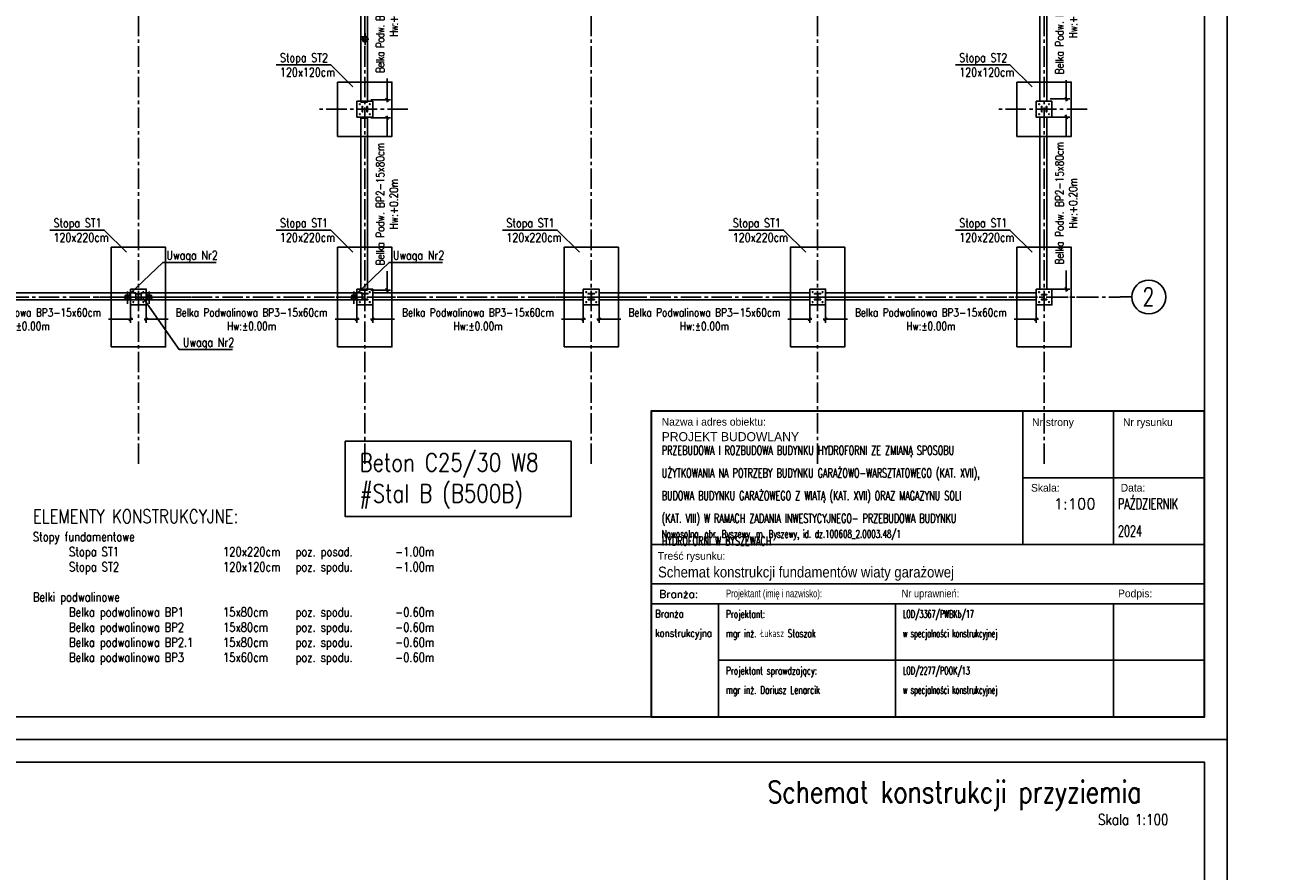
# Model space of a CAD drawing. Extents: x 335493 to 843864, y -123011 to -21739.
# Tile 19 of 28: x 455342 to 482860, y -61868 to -43178. Entities that reach past the tile are written whole.
import ezdxf
from ezdxf.enums import TextEntityAlignment as Align

# ---------------------------------------------------------------- set-up
doc = ezdxf.new("R2010")
doc.units = 0
doc.header["$LTSCALE"] = 600
doc.header["$MEASUREMENT"] = 0
doc.header["$PDMODE"] = 1
doc.linetypes.add('CENTER2', pattern=[1.125, 0.75, -0.125, 0.125, -0.125])
doc.linetypes.add('PRZERYWANA', pattern=[0.282222, 0.141111, -0.141111])
doc.layers.get('0').update_dxf_attribs({"linetype": 'CONTINUOUS'})
doc.layers.get('Defpoints').update_dxf_attribs({"linetype": 'CONTINUOUS'})
for name, color, linetype in [('11 - opisy TXT2', 4, 'CONTINUOUS'), ('111 - opisy TXT3', 2, 'CONTINUOUS'), ('2 - linie odniesienia opisy', 8, 'CONTINUOUS'), ('33 - linia 2', 3, 'CONTINUOUS'), ('333 - linia 3', 5, 'CONTINUOUS'), ('44 - osie 2', 6, 'CENTER2'), ('555 - cienka przerywana 3', 1, 'PRZERYWANA')]:
    doc.layers.add(name, color=color, linetype=linetype)
doc.layers.add('CKREWIZJA', color=1, linetype='CONTINUOUS', lineweight=50)
doc.styles.add('ROMANS', font='romans.shx')
doc.styles.add('TXT2', font='simplex.shx', dxfattribs={"width": 0.8, "height": 180})
doc.styles.add('TXT5', font='simplex.shx', dxfattribs={"width": 0.8, "height": 120})
doc.dimstyles.new('R1 - centymetry', dxfattribs={"dimtxt": 180, "dimasz": 70, "dimexe": 75, "dimexo": 75, "dimgap": 1.5, "dimtad": 0, "dimdec": 0, "dimlfac": 0.1, "dimzin": 0, "dimdsep": 46, "dimtxsty": 'TXT2', "dimblk1": 'OBLIQUE', "dimblk2": 'OBLIQUE', "dimsah": 1, "dimcen": -3, "dimdle": 50, "dimclrt": 4, "dimadec": 0, "dimazin": 0, "dimtfac": 0.75, "dimtdec": 0, "dimtix": 1, "dimtmove": 2, "dimatfit": 3, "dimldrblk": 'OBLIQUE', "dimfxl": 400, "dimfxlon": 1, "dimtvp": 0.75, "dimtolj": 1, "dimtzin": 0, "dimarcsym": 0})

# ---------------------------------------------------------------- blocks, each defined once
blk = doc.blocks.new('pozycja')
at = {"layer": '111 - opisy TXT3', "linetype": 'Continuous'}
blk.add_circle((63.2, -0.2), 37.4, dxfattribs=at)
at = {"layer": '2 - linie odniesienia opisy', "linetype": 'Continuous'}
blk.add_line((0, 0), (25.8, 0), dxfattribs=at)
at = {"layer": '111 - opisy TXT3', "linetype": 'Continuous', "style": 'TXT2', "width": 0.75}
blk.add_attdef('NR', text='', height=40, dxfattribs=at).set_placement((62.6, -19.8), align=Align.CENTER)
blk = doc.blocks.new('A$C654D60AD')
at = {"layer": '44 - osie 2'}
for p, q in [((10000, 3164), (10000, -16244)), ((15000, 3164), (15000, -16244)), ((20000, 3164), (20000, -16244)), ((25000, 3164), (25000, -16244)), ((30000, 3164), (30000, -16244))]:
    blk.add_line(p, q, dxfattribs=at)
blk.add_lwpolyline([(-3670, -12500), (31680, -12500)], dxfattribs=at)
at = {"layer": '2 - linie odniesienia opisy', "xscale": 10, "yscale": 10, "zscale": 10}
blk.add_blockref('pozycja', (31680, -12496), dxfattribs=at).add_auto_attribs({'NR': '2'})
blk = doc.blocks.new('A$C19D47AF8')
at = {"layer": '33 - linia 2'}
for points in [[(14940, -8410), (14940, -8290), (14951, -8290), (14951, -8334.75, 0.41421356), (14963, -8346.75), (15037, -8346.75, 0.41421356), (15049, -8334.75), (15049, -8290), (15060, -8290), (15060, -8410), (15049, -8410), (15049, -8365.25, 0.41421356), (15037, -8353.25), (14963, -8353.25, 0.41421356), (14951, -8365.25), (14951, -8410)], [(29940, -8410), (29940, -8290), (29951, -8290), (29951, -8334.75, 0.41421356), (29963, -8346.75), (30037, -8346.75, 0.41421356), (30049, -8334.75), (30049, -8290), (30060, -8290), (30060, -8410), (30049, -8410), (30049, -8365.25, 0.41421356), (30037, -8353.25), (29963, -8353.25, 0.41421356), (29951, -8365.25), (29951, -8410)], [(9930, -12420), (10070, -12420), (10070, -12432), (10015.5, -12432, 0.41421356), (10003.5, -12444), (10003.5, -12536, 0.41421356), (10015.5, -12548), (10070, -12548), (10070, -12560), (9930, -12560), (9930, -12548), (9984.5, -12548, 0.41421356), (9996.5, -12536), (9996.5, -12444, 0.41421356), (9984.5, -12432), (9930, -12432)], [(14930, -12420), (15070, -12420), (15070, -12432), (15015.5, -12432, 0.41421356), (15003.5, -12444), (15003.5, -12536, 0.41421356), (15015.5, -12548), (15070, -12548), (15070, -12560), (14930, -12560), (14930, -12548), (14984.5, -12548, 0.41421356), (14996.5, -12536), (14996.5, -12444, 0.41421356), (14984.5, -12432), (14930, -12432)], [(19930, -12420), (20070, -12420), (20070, -12432), (20015.5, -12432, 0.41421356), (20003.5, -12444), (20003.5, -12536, 0.41421356), (20015.5, -12548), (20070, -12548), (20070, -12560), (19930, -12560), (19930, -12548), (19984.5, -12548, 0.41421356), (19996.5, -12536), (19996.5, -12444, 0.41421356), (19984.5, -12432), (19930, -12432)], [(24930, -12420), (25070, -12420), (25070, -12432), (25015.5, -12432, 0.41421356), (25003.5, -12444), (25003.5, -12536, 0.41421356), (25015.5, -12548), (25070, -12548), (25070, -12560), (24930, -12560), (24930, -12548), (24984.5, -12548, 0.41421356), (24996.5, -12536), (24996.5, -12444, 0.41421356), (24984.5, -12432), (24930, -12432)], [(29940, -12440), (30060, -12440), (30060, -12451), (30015.25, -12451, 0.41421356), (30003.25, -12463), (30003.25, -12537, 0.41421356), (30015.25, -12549), (30060, -12549), (30060, -12560), (29940, -12560), (29940, -12549), (29984.75, -12549, 0.41421356), (29996.75, -12537), (29996.75, -12463, 0.41421356), (29984.75, -12451), (29940, -12451)]]:
    blk.add_lwpolyline(points, format="xyb", close=True, dxfattribs=at)
blk = doc.blocks.new('_OBLIQUE')
at = {"color": 0, "linetype": 'ByBlock'}
blk.add_line((-0.5, -0.5), (0.5, 0.5), dxfattribs=at)
blk = doc.blocks.new('*D71')
at = {"layer": '2 - linie odniesienia opisy', "color": 0, "lineweight": -2, "transparency": 16777216}
for p, q in [((478338, -40964), (478338, -41428)), ((477982, -41014), (478413, -41014)), ((478338, -44864), (478338, -44400)), ((477982, -44814), (478413, -44814))]:
    blk.add_line(p, q, dxfattribs=at)
at = {"layer": 'Defpoints', "color": 0, "transparency": 16777216}
for p in [(477907, -41014), (478338, -41014), (477907, -44814)]:
    blk.add_point(p, dxfattribs=at)
at = {"layer": '2 - linie odniesienia opisy', "color": 0, "lineweight": -2, "transparency": 16777216, "xscale": 70, "yscale": 70, "zscale": 70}
for p, rotation in [((478338, -41014), 90), ((478338, -44814), 270)]:
    blk.add_blockref('_OBLIQUE', p, dxfattribs=dict(at, rotation=rotation))
at = {"layer": '2 - linie odniesienia opisy', "color": 4, "transparency": 16777216, "insert": (478338, -42914), "char_height": 180, "attachment_point": 5, "rotation": 90, "style": 'TXT2'}
blk.add_mtext('\\A1;Belka Podw. BP2-15x80cm\\PHw:+0.20m', dxfattribs=at)
blk = doc.blocks.new('*D72')
at = {"layer": '2 - linie odniesienia opisy', "color": 0, "lineweight": -2, "transparency": 16777216}
for p, q in [((477982, -45214), (478413, -45214)), ((478338, -45164), (478338, -45628)), ((478338, -49064), (478338, -48600)), ((477982, -49014), (478413, -49014))]:
    blk.add_line(p, q, dxfattribs=at)
at = {"layer": 'Defpoints', "color": 0, "transparency": 16777216}
for p in [(477907, -45214), (478338, -45214), (477907, -49014)]:
    blk.add_point(p, dxfattribs=at)
at = {"layer": '2 - linie odniesienia opisy', "color": 0, "lineweight": -2, "transparency": 16777216, "xscale": 70, "yscale": 70, "zscale": 70}
for p, rotation in [((478338, -45214), 90), ((478338, -49014), 270)]:
    blk.add_blockref('_OBLIQUE', p, dxfattribs=dict(at, rotation=rotation))
at = {"layer": '2 - linie odniesienia opisy', "color": 4, "transparency": 16777216, "insert": (478338, -47114), "char_height": 180, "attachment_point": 5, "rotation": 90, "style": 'TXT2'}
blk.add_mtext('\\A1;Belka Podw. BP2-15x80cm\\PHw:+0.20m', dxfattribs=at)
blk = doc.blocks.new('*D76')
at = {"layer": '2 - linie odniesienia opisy', "color": 0, "lineweight": -2, "transparency": 16777216}
for p, q in [((453022, -49324), (453022, -49755)), ((457672, -49324), (457672, -49755)), ((452972, -49680), (453504, -49680)), ((457722, -49680), (457190, -49680))]:
    blk.add_line(p, q, dxfattribs=at)
at = {"layer": 'Defpoints', "color": 0, "transparency": 16777216}
for p in [(453022, -49249), (457672, -49249), (457672, -49680)]:
    blk.add_point(p, dxfattribs=at)
at = {"layer": '2 - linie odniesienia opisy', "color": 0, "lineweight": -2, "transparency": 16777216, "xscale": 70, "yscale": 70, "zscale": 70, "rotation": 180}
blk.add_blockref('_OBLIQUE', (453022, -49680), dxfattribs=at)
at = {"layer": '2 - linie odniesienia opisy', "color": 0, "lineweight": -2, "transparency": 16777216, "xscale": 70, "yscale": 70, "zscale": 70}
blk.add_blockref('_OBLIQUE', (457672, -49680), dxfattribs=at)
at = {"layer": '2 - linie odniesienia opisy', "color": 4, "transparency": 16777216, "insert": (455347, -49680), "char_height": 180, "attachment_point": 5, "style": 'TXT2'}
blk.add_mtext('\\A1;Belka Podwalinowa BP3-15x60cm\\PHw:%%P0.00m', dxfattribs=at)
blk = doc.blocks.new('*D77')
at = {"layer": '2 - linie odniesienia opisy', "color": 0, "lineweight": -2, "transparency": 16777216}
for p, q in [((458022, -49324), (458022, -49755)), ((462672, -49324), (462672, -49755)), ((457972, -49680), (458504, -49680)), ((462722, -49680), (462190, -49680))]:
    blk.add_line(p, q, dxfattribs=at)
at = {"layer": 'Defpoints', "color": 0, "transparency": 16777216}
for p in [(458022, -49249), (462672, -49249), (462672, -49680)]:
    blk.add_point(p, dxfattribs=at)
at = {"layer": '2 - linie odniesienia opisy', "color": 0, "lineweight": -2, "transparency": 16777216, "xscale": 70, "yscale": 70, "zscale": 70, "rotation": 180}
blk.add_blockref('_OBLIQUE', (458022, -49680), dxfattribs=at)
at = {"layer": '2 - linie odniesienia opisy', "color": 0, "lineweight": -2, "transparency": 16777216, "xscale": 70, "yscale": 70, "zscale": 70}
blk.add_blockref('_OBLIQUE', (462672, -49680), dxfattribs=at)
at = {"layer": '2 - linie odniesienia opisy', "color": 4, "transparency": 16777216, "insert": (460347, -49680), "char_height": 180, "attachment_point": 5, "style": 'TXT2'}
blk.add_mtext('\\A1;Belka Podwalinowa BP3-15x60cm\\PHw:%%P0.00m', dxfattribs=at)
blk = doc.blocks.new('*D78')
at = {"layer": '2 - linie odniesienia opisy', "color": 0, "lineweight": -2, "transparency": 16777216}
for p, q in [((463022, -49324), (463022, -49755)), ((467672, -49324), (467672, -49755)), ((462972, -49680), (463504, -49680)), ((467722, -49680), (467190, -49680))]:
    blk.add_line(p, q, dxfattribs=at)
at = {"layer": 'Defpoints', "color": 0, "transparency": 16777216}
for p in [(463022, -49249), (467672, -49249), (467672, -49680)]:
    blk.add_point(p, dxfattribs=at)
at = {"layer": '2 - linie odniesienia opisy', "color": 0, "lineweight": -2, "transparency": 16777216, "xscale": 70, "yscale": 70, "zscale": 70, "rotation": 180}
blk.add_blockref('_OBLIQUE', (463022, -49680), dxfattribs=at)
at = {"layer": '2 - linie odniesienia opisy', "color": 0, "lineweight": -2, "transparency": 16777216, "xscale": 70, "yscale": 70, "zscale": 70}
blk.add_blockref('_OBLIQUE', (467672, -49680), dxfattribs=at)
at = {"layer": '2 - linie odniesienia opisy', "color": 4, "transparency": 16777216, "insert": (465347, -49680), "char_height": 180, "attachment_point": 5, "style": 'TXT2'}
blk.add_mtext('\\A1;Belka Podwalinowa BP3-15x60cm\\PHw:%%P0.00m', dxfattribs=at)
blk = doc.blocks.new('*D79')
at = {"layer": '2 - linie odniesienia opisy', "color": 0, "lineweight": -2, "transparency": 16777216}
for p, q in [((468022, -49324), (468022, -49755)), ((472672, -49324), (472672, -49755)), ((467972, -49680), (468504, -49680)), ((472722, -49680), (472190, -49680))]:
    blk.add_line(p, q, dxfattribs=at)
at = {"layer": 'Defpoints', "color": 0, "transparency": 16777216}
for p in [(468022, -49249), (472672, -49249), (472672, -49680)]:
    blk.add_point(p, dxfattribs=at)
at = {"layer": '2 - linie odniesienia opisy', "color": 0, "lineweight": -2, "transparency": 16777216, "xscale": 70, "yscale": 70, "zscale": 70, "rotation": 180}
blk.add_blockref('_OBLIQUE', (468022, -49680), dxfattribs=at)
at = {"layer": '2 - linie odniesienia opisy', "color": 0, "lineweight": -2, "transparency": 16777216, "xscale": 70, "yscale": 70, "zscale": 70}
blk.add_blockref('_OBLIQUE', (472672, -49680), dxfattribs=at)
at = {"layer": '2 - linie odniesienia opisy', "color": 4, "transparency": 16777216, "insert": (470347, -49680), "char_height": 180, "attachment_point": 5, "style": 'TXT2'}
blk.add_mtext('\\A1;Belka Podwalinowa BP3-15x60cm\\PHw:%%P0.00m', dxfattribs=at)
blk = doc.blocks.new('*D80')
at = {"layer": '2 - linie odniesienia opisy', "color": 0, "lineweight": -2, "transparency": 16777216}
for p, q in [((473022, -49324), (473022, -49755)), ((477672, -49324), (477672, -49755)), ((472972, -49680), (473504, -49680)), ((477722, -49680), (477190, -49680))]:
    blk.add_line(p, q, dxfattribs=at)
at = {"layer": 'Defpoints', "color": 0, "transparency": 16777216}
for p in [(473022, -49249), (477672, -49249), (477672, -49680)]:
    blk.add_point(p, dxfattribs=at)
at = {"layer": '2 - linie odniesienia opisy', "color": 0, "lineweight": -2, "transparency": 16777216, "xscale": 70, "yscale": 70, "zscale": 70, "rotation": 180}
blk.add_blockref('_OBLIQUE', (473022, -49680), dxfattribs=at)
at = {"layer": '2 - linie odniesienia opisy', "color": 0, "lineweight": -2, "transparency": 16777216, "xscale": 70, "yscale": 70, "zscale": 70}
blk.add_blockref('_OBLIQUE', (477672, -49680), dxfattribs=at)
at = {"layer": '2 - linie odniesienia opisy', "color": 4, "transparency": 16777216, "insert": (475347, -49680), "char_height": 180, "attachment_point": 5, "style": 'TXT2'}
blk.add_mtext('\\A1;Belka Podwalinowa BP3-15x60cm\\PHw:%%P0.00m', dxfattribs=at)
blk = doc.blocks.new('*D82')
at = {"layer": '2 - linie odniesienia opisy', "color": 0, "lineweight": -2, "transparency": 16777216}
for p, q in [((463338, -40984), (463338, -41509)), ((462982, -41034), (463413, -41034)), ((463338, -44884), (463338, -44360)), ((462982, -44834), (463413, -44834))]:
    blk.add_line(p, q, dxfattribs=at)
at = {"layer": 'Defpoints', "color": 0, "transparency": 16777216}
for p in [(462907, -41034), (463338, -41034), (462907, -44834)]:
    blk.add_point(p, dxfattribs=at)
at = {"layer": '2 - linie odniesienia opisy', "color": 0, "lineweight": -2, "transparency": 16777216, "xscale": 70, "yscale": 70, "zscale": 70}
for p, rotation in [((463338, -41034), 90), ((463338, -44834), 270)]:
    blk.add_blockref('_OBLIQUE', p, dxfattribs=dict(at, rotation=rotation))
at = {"layer": '2 - linie odniesienia opisy', "color": 4, "transparency": 16777216, "insert": (463338, -42934), "char_height": 180, "attachment_point": 5, "rotation": 90, "style": 'TXT2'}
blk.add_mtext('\\A1;{\\T0.9;Belka Podw. BP2.1-15x80cm\\PHw:+0.20m}', dxfattribs=at)
blk = doc.blocks.new('*D83')
at = {"layer": '2 - linie odniesienia opisy', "color": 0, "lineweight": -2, "transparency": 16777216}
for p, q in [((462982, -45234), (463413, -45234)), ((463338, -45184), (463338, -45648)), ((463338, -49084), (463338, -48620)), ((462982, -49034), (463413, -49034))]:
    blk.add_line(p, q, dxfattribs=at)
at = {"layer": 'Defpoints', "color": 0, "transparency": 16777216}
for p in [(462907, -45234), (463338, -45234), (462907, -49034)]:
    blk.add_point(p, dxfattribs=at)
at = {"layer": '2 - linie odniesienia opisy', "color": 0, "lineweight": -2, "transparency": 16777216, "xscale": 70, "yscale": 70, "zscale": 70}
for p, rotation in [((463338, -45234), 90), ((463338, -49034), 270)]:
    blk.add_blockref('_OBLIQUE', p, dxfattribs=dict(at, rotation=rotation))
at = {"layer": '2 - linie odniesienia opisy', "color": 4, "transparency": 16777216, "insert": (463338, -47134), "char_height": 180, "attachment_point": 5, "rotation": 90, "style": 'TXT2'}
blk.add_mtext('\\A1;Belka Podw. BP2-15x80cm\\PHw:+0.20m', dxfattribs=at)
blk = doc.blocks.new('A$C6EA636DA')
at = {"layer": '33 - linia 2'}
for points in [[(50, 41), (50, -41, -0.414214), (41, -50), (-41, -50, -0.414214), (-50, -41), (-50, 41, -0.414214), (-41, 50), (41, 50, -0.414214)], [(45, 41), (45, -41, -0.414214), (41, -45), (-41, -45, -0.414214), (-45, -41), (-45, 41, -0.414214), (-41, 45), (41, 45, -0.414214)]]:
    blk.add_lwpolyline(points, format="xyb", close=True, dxfattribs=at)
at = {"layer": '44 - osie 2'}
for points in [[(81, 0), (-92, 0)], [(0, -137), (0, 132)]]:
    blk.add_lwpolyline(points, dxfattribs=at)

msp = doc.modelspace()

# ---------------------------------------------------------------- linework, layer by layer
for p, q in [((477376.2, -51708.3), (477376.2, -54653.9)), ((479383.7, -51708.3), (479383.7, -54653.9)), ((469171.8, -54653.9), (481391.2, -54653.9)), ((469171.8, -55526.7), (481391.2, -55526.7)), ((469171.8, -55963.1), (481391.2, -55963.1)), ((469171.8, -55963.1), (481391.2, -55963.1)), ((470655.6, -58463.1), (470655.6, -55963.1)), ((474568.7, -58463.1), (474568.7, -55963.1)), ((479383.7, -58463.1), (479383.7, -55963.1)), ((470655.6, -57213.1), (481391.2, -57213.1))]:
    msp.add_line(p, q)
at = {"lineweight": 30}
msp.add_lwpolyline([(469171.8, -58463.1), (481391.2, -58463.1), (481391.2, -51708.3), (469171.8, -51708.3)], close=True, dxfattribs=at)
msp.add_lwpolyline([(481391.2, -53181.1), (477376.2, -53181.1)])
at = {"layer": '111 - opisy TXT3'}
for points in [[(442391.2, -58463.1), (481391.2, -58463.1), (481391.2, -29763.1), (442391.2, -29763.1)], [(442391.2, -88163.1), (481391.2, -88163.1), (481391.2, -59463.1), (442391.2, -59463.1)]]:
    msp.add_lwpolyline(points, close=True, dxfattribs=at)
at = {"layer": '2 - linie odniesienia opisy'}
for points in [[(439891.2, -58963.1), (481891.2, -58963.1), (481891.2, -29263.1), (439891.2, -29263.1)], [(462417.3, -52375), (467407.2, -52375), (467407.2, -54036.9), (462417.3, -54036.9)], [(439891.2, -88663.1), (481891.2, -88663.1), (481891.2, -58963.1), (439891.2, -58963.1)]]:
    msp.add_lwpolyline(points, close=True, dxfattribs=at)
for points in [[(462586.1, -44546.8), (462094.2, -44058.8), (460889.1, -44058.8)], [(477586.1, -44546.8), (477094.2, -44058.8), (475889.1, -44058.8)], [(457586.1, -48196.8), (457094.2, -47708.8), (455889.1, -47708.8)], [(462586.1, -48196.8), (462094.2, -47708.8), (460889.1, -47708.8)], [(467586.1, -48196.8), (467094.2, -47708.8), (465889.1, -47708.8)], [(472586.1, -48196.8), (472094.2, -47708.8), (470889.1, -47708.8)], [(477586.1, -48196.8), (477094.2, -47708.8), (475889.1, -47708.8)], [(457668.6, -49113.9), (458384.1, -48422.5), (459562.1, -48422.5)], [(462668.6, -49113.9), (463384.1, -48422.5), (464562.1, -48422.5)], [(457939.2, -49189.4), (458746.4, -50345.5), (459924.3, -50345.5)]]:
    msp.add_lwpolyline(points, dxfattribs=at)
at = {"layer": '33 - linia 2'}
for points in [[(462246.9, -44439.4), (463446.9, -44439.4), (463446.9, -45639.4), (462246.9, -45639.4)], [(477246.9, -44439.4), (478446.9, -44439.4), (478446.9, -45639.4), (477246.9, -45639.4)], [(462671.9, -44864.4), (463021.9, -44864.4), (463021.9, -45214.4), (462671.9, -45214.4)], [(477671.9, -44864.4), (478021.9, -44864.4), (478021.9, -45214.4), (477671.9, -45214.4)], [(457246.9, -50289.4), (458446.9, -50289.4), (458446.9, -48089.4), (457246.9, -48089.4)], [(462246.9, -50289.4), (463446.9, -50289.4), (463446.9, -48089.4), (462246.9, -48089.4)], [(467246.9, -50289.4), (468446.9, -50289.4), (468446.9, -48089.4), (467246.9, -48089.4)], [(472246.9, -50289.4), (473446.9, -50289.4), (473446.9, -48089.4), (472246.9, -48089.4)], [(477246.9, -50289.4), (478446.9, -50289.4), (478446.9, -48089.4), (477246.9, -48089.4)], [(457671.9, -49014.4), (458021.9, -49014.4), (458021.9, -49364.4), (457671.9, -49364.4)], [(462671.9, -49014.4), (463021.9, -49014.4), (463021.9, -49364.4), (462671.9, -49364.4)], [(467671.9, -49014.4), (468021.9, -49014.4), (468021.9, -49364.4), (467671.9, -49364.4)], [(472671.9, -49014.4), (473021.9, -49014.4), (473021.9, -49364.4), (472671.9, -49364.4)], [(477671.9, -49014.4), (478021.9, -49014.4), (478021.9, -49364.4), (477671.9, -49364.4)]]:
    msp.add_lwpolyline(points, close=True, dxfattribs=at)
for centre in [(462736.9, -44929.4), (462956.9, -44929.4), (477736.9, -44929.4), (477956.9, -44929.4), (462736.9, -45149.4), (462956.9, -45149.4), (477736.9, -45149.4), (477956.9, -45149.4), (457736.9, -49079.4), (457956.9, -49079.4), (462736.9, -49079.4), (462956.9, -49079.4), (467736.9, -49079.4), (467956.9, -49079.4), (472736.9, -49079.4), (472956.9, -49079.4), (477736.9, -49079.4), (477956.9, -49079.4), (457736.9, -49299.4), (457956.9, -49299.4), (462736.9, -49299.4), (462956.9, -49299.4), (467736.9, -49299.4), (467956.9, -49299.4), (472736.9, -49299.4), (472956.9, -49299.4), (477736.9, -49299.4), (477956.9, -49299.4)]:
    msp.add_circle(centre, 9, dxfattribs=at)
at = {"layer": '333 - linia 3'}
for points in [[(462756.9, -44884.4), (462906.9, -44884.4), (462906.9, -41034.4), (462756.9, -41034.4)], [(477756.9, -44864.4), (477906.9, -44864.4), (477906.9, -41014.4), (477756.9, -41014.4)], [(462756.9, -49034.4), (462906.9, -49034.4), (462906.9, -45234.4), (462756.9, -45234.4)], [(477756.9, -49014.4), (477906.9, -49014.4), (477906.9, -45214.4), (477756.9, -45214.4)], [(453021.9, -49099.4), (453021.9, -49249.4), (457671.9, -49249.4), (457671.9, -49099.4)], [(457789.1, -49249.4), (457658, -49249.4), (457658, -49099.4), (457789.1, -49099.4)], [(458037.8, -49249.4), (457906.7, -49249.4), (457906.7, -49099.4), (458037.8, -49099.4)], [(458021.9, -49099.4), (458021.9, -49249.4), (462671.9, -49249.4), (462671.9, -49099.4)], [(462790.1, -49249.4), (462659, -49249.4), (462659, -49099.4), (462790.1, -49099.4)], [(463021.9, -49099.4), (463021.9, -49249.4), (467671.9, -49249.4), (467671.9, -49099.4)], [(468021.9, -49099.4), (468021.9, -49249.4), (472671.9, -49249.4), (472671.9, -49099.4)], [(473021.9, -49099.4), (473021.9, -49249.4), (477671.9, -49249.4), (477671.9, -49099.4)]]:
    msp.add_lwpolyline(points, close=True, dxfattribs=at)
msp.add_lwpolyline([(462906.9, -43439.4), (462756.9, -43439.4)], dxfattribs=at)
at = {"layer": '44 - osie 2'}
for points in [[(463797.5, -45039.4), (461850.5, -45039.4)], [(478797.5, -45039.4), (476850.5, -45039.4)], [(459015.7, -49189.4), (456862.8, -49189.4)], [(464015.7, -49189.4), (461862.8, -49189.4)], [(469015.7, -49189.4), (466862.8, -49189.4)], [(474015.7, -49189.4), (471862.8, -49189.4)], [(479015.7, -49189.4), (476862.8, -49189.4)]]:
    msp.add_lwpolyline(points, dxfattribs=at)

# ---------------------------------------------------------------- block references
for p in [(462856.9, -43491.5), (458088, -49199.2)]:
    msp.add_blockref('A$C6EA636DA', p, dxfattribs=at)
at = {"layer": '44 - osie 2', "xscale": -1}
for p in [(457608, -49199.4), (462608, -49199.2)]:
    msp.add_blockref('A$C6EA636DA', p, dxfattribs=at)
at = {"layer": '555 - cienka przerywana 3'}
msp.add_blockref('A$C19D47AF8', (447846.9, -36689.4), dxfattribs=at)
at = {"layer": 'CKREWIZJA'}
msp.add_blockref('A$C654D60AD', (447846.9, -36689.4), dxfattribs=at)

# ---------------------------------------------------------------- texts
at = {"lineweight": 15, "char_height": 170, "width": 12600.205, "attachment_point": 1, "line_spacing_factor": 1.5, "style": 'ROMANS'}
for s, insert in [('\\A1;{\\FIC-Romans;\\W1;Nazwa i adres obiektu:}', (469403.9, -51859.3)), ('\\A1;{\\FIC-Romans;\\W1;Nr strony}', (477582.6, -51867.7)), ('\\A1;{\\FIC-Romans;\\W1;Nr rysunku}', (479590.1, -51867.7)), ('\\A1;{\\FIC-Romans;\\W1;Skala:}', (477558.8, -53316.8)), ('\\A1;{\\FIC-Romans;\\W1;Data:}', (479538.8, -53316)), ('\\pt340;{\\W0.68;Nowosolna, obr. Byszewy, m. Byszewy, id. dz.100608_2.0003.48/1}', (469403.9, -54334.7)), ('\\A1;{\\FIC-Romans;\\W1;Treść rysunku:}', (469317.8, -54822)), ('\\A1;{\\W1;Branża:}', (469348.5, -55662.7)), ('\\A1;{\\FIC-Romans;\\W0.75;Projektant (imię i nazwisko):}', (470823.3, -55650.5)), ('\\A1;{\\FIC-Romans;\\W0.9;Nr uprawnień:}', (474701, -55650.5)), ('\\A1;{\\FIC-Romans;\\W1;Podpis:}', (479480.3, -55650.5)), ('\\A1;{\\W0.8;Branża\\Pkonstrukcyjna}', (469258.3, -56099.1)), ('\\A1;{\\W0.7;Projektant:\\Pmgr inż. Łukasz Staszak}', (470823.3, -56106.2)), ('{\\W0.5;LOD/3367/PWBKb/17 \\Pw specjalności konstrukcyjnej}', (474729.7, -56106.2)), ('\\A1;{\\W0.7;Projektant sprawdzający:\\Pmgr inż. Dariusz Lenarcik^I}', (470823.3, -57356.2)), ('{\\W0.5;LOD/2277/POOK/13 \\Pw specjalności konstrukcyjnej}', (474729.7, -57356.2))]:
    msp.add_mtext(s, dxfattribs=dict(at, insert=insert))
at = {"lineweight": 30, "width": 12600.205, "attachment_point": 1, "line_spacing_factor": 1.5, "style": 'ROMANS'}
for s, insert, char_height in [('\\A1;{\\Fic-romans.shx;\\W1;PROJEKT BUDOWLANY}', (469403.9, -52172.7), 200), ('{\\W0.65;PRZEBUDOWA I ROZBUDOWA BUDYNKU HYDROFORNI ZE ZMIANĄ SPOSOBU \\PUŻYTKOWANIA NA POTRZEBY BUDYNKU GARAŻOWO-WARSZTATOWEGO (KAT. XVII), \\PBUDOWA BUDYNKU GARAŻOWEGO Z WIATĄ (KAT. XVII) ORAZ MAGAZYNU SOLI \\P(KAT. VIII) W RAMACH ZADANIA INWESTYCYJNEGO- PRZEBUDOWA BUDYNKU \\PHYDROFORNI W BYSZEWACH}', (469403.9, -52474.9), 200), ('\\A1;1:100', (478061.6, -53637.1), 240), ('\\A1;{\\W0.65;PAŹDZIERNIK \\P2024}', (479476.8, -53637.1), 240), ('\\A1;{\\Fic-romans|c238;\\W0.9;Schemat konstrukcji fundamentów wiaty garażowej}', (469323.4, -55143.1), 240)]:
    msp.add_mtext(s, dxfattribs=dict(at, insert=insert, char_height=char_height))
at = {"layer": '11 - opisy TXT2', "style": 'TXT2', "width": 0.8}
msp.add_text('Skala 1:100', height=240, dxfattribs=at).set_placement((480593.7, -60850), align=Align.RIGHT)
at = {"layer": '11 - opisy TXT2', "attachment_point": 1, "style": 'TXT2'}
for s, insert, char_height, width in [('Stopa ST2  120x120cm', (460973.5, -43806.3), 192, 1198.412), ('Stopa ST2  120x120cm', (475973.5, -43806.3), 192, 1198.412), ('Stopa ST1  120x220cm', (455973.5, -47456.3), 192, 1198.412), ('Stopa ST1  120x220cm', (460973.5, -47456.3), 192, 1198.412), ('Stopa ST1  120x220cm', (465973.5, -47456.3), 192, 1198.412), ('Stopa ST1  120x220cm', (470973.5, -47456.3), 192, 1198.412), ('Stopa ST1  120x220cm', (475973.5, -47456.3), 192, 1198.412), ('Uwaga Nr2', (458468.5, -48170), 192, 1993.576), ('Uwaga Nr2', (463468.5, -48170), 192, 1993.576), ('Uwaga Nr2', (458830.8, -50093), 192, 1993.576), ('\\A1;\\pi-720,l720,t720,2880,5280,8160,8400;1.^IRysunek rozpatrywać razem z opisem technicznym, projektem architektonicznym, Projektem zagospodarowania terenu, projektami branżowymi oraz pozostałymi rysunkami konstrukcji.\\P2.^IFundamenty wykonać na warstwie betonu podkładowego C8/10 o grubości minimum 10cm.', (353531.9, -53168.3), 240, 8819.307), ('{\\H1.5x;\\C2;ELEMENTY KONSTRUKCYJNE:\\P}Stopy fundamentowe\\P\\pt800,4200,5800,8000;^IStopa ST1^I120x220cm^Ipoz. posad.^I-1.00m\\P\\pt800,4200,5800,8000,9600;^IStopa ST2^I120x120cm^Ipoz. spodu.^I-1.00m^I\\P\\pt800,4200,5800;^I\\P\\pt4200,5800;Belki podwalinowe^I^I\\P\\pt800,4200,5800,8000;^IBelka podwalinowa BP1^I15x80cm^Ipoz. spodu.^I-0.60m\\P^IBelka podwalinowa BP2^I15x80cm^Ipoz. spodu.^I-0.60m\\P^IBelka podwalinowa BP2.1^I15x80cm^Ipoz. spodu.^I-0.60m\\P^IBelka podwalinowa BP3^I15x60cm^Ipoz. spodu.^I-0.60m\\P\\pt800,4200,5800;\\P\\P^I\\P\\P^I^I\\P\\P^I', (455516.7, -53881.4), 200, 10285.314)]:
    msp.add_mtext(s, dxfattribs=dict(at, insert=insert, char_height=char_height, width=width))
at = {"layer": '111 - opisy TXT3', "width": 0.8}
for s, height, style, p in [('Beton C25/30 W8', 400, 'TXT2', (462733.1, -53041.6)), ('#Stal B (B500B)', 400, 'TXT2', (462733.1, -53725.8)), ('Schemat konstrukcji przyziemia', 480, 'TXT5', (471739, -60359.4))]:
    msp.add_text(s, height=height, dxfattribs=dict(at, style=style)).set_placement(p)

# ---------------------------------------------------------------- dimensions: what is measured, and where the dimension line sits
at = {"layer": '2 - linie odniesienia opisy'}
for base, p1, p2, text, picture, middle in [((463337.5, -41034.4), (462906.9, -44834.4), (462906.9, -41034.4), '{\\T0.9;Belka Podw. BP2.1-15x80cm\\PHw:+0.20m}', '*D82', (463337.5, -42934.4)), ((478337.5, -41014.4), (477906.9, -44814.4), (477906.9, -41014.4), 'Belka Podw. BP2-15x80cm\\PHw:+0.20m', '*D71', (478337.5, -42914.4)), ((463337.5, -45234.4), (462906.9, -49034.4), (462906.9, -45234.4), 'Belka Podw. BP2-15x80cm\\PHw:+0.20m', '*D83', (463337.5, -47134.4)), ((478337.5, -45214.4), (477906.9, -49014.4), (477906.9, -45214.4), 'Belka Podw. BP2-15x80cm\\PHw:+0.20m', '*D72', (478337.5, -47114.4))]:
    dim = msp.add_linear_dim(base=base, p1=p1, p2=p2, angle=90, text=text, dimstyle='R1 - centymetry', dxfattribs=at)
    dim.commit()
    dim.dimension.update_dxf_attribs({"geometry": picture, "text_midpoint": middle, "dimtype": 160})
for base, p1, p2, picture, middle in [((457671.9, -49680), (453021.9, -49249.4), (457671.9, -49249.4), '*D76', (455346.9, -49680)), ((462671.9, -49680), (458021.9, -49249.4), (462671.9, -49249.4), '*D77', (460346.9, -49680)), ((467671.9, -49680), (463021.9, -49249.4), (467671.9, -49249.4), '*D78', (465346.9, -49680)), ((472671.9, -49680), (468021.9, -49249.4), (472671.9, -49249.4), '*D79', (470346.9, -49680)), ((477671.9, -49680), (473021.9, -49249.4), (477671.9, -49249.4), '*D80', (475346.9, -49680))]:
    dim = msp.add_linear_dim(base=base, p1=p1, p2=p2, text='Belka Podwalinowa BP3-15x60cm\\PHw:%%P0.00m', dimstyle='R1 - centymetry', dxfattribs=at)
    dim.commit()
    dim.dimension.update_dxf_attribs({"geometry": picture, "text_midpoint": middle, "dimtype": 160})

doc.saveas('drawing.dxf')
